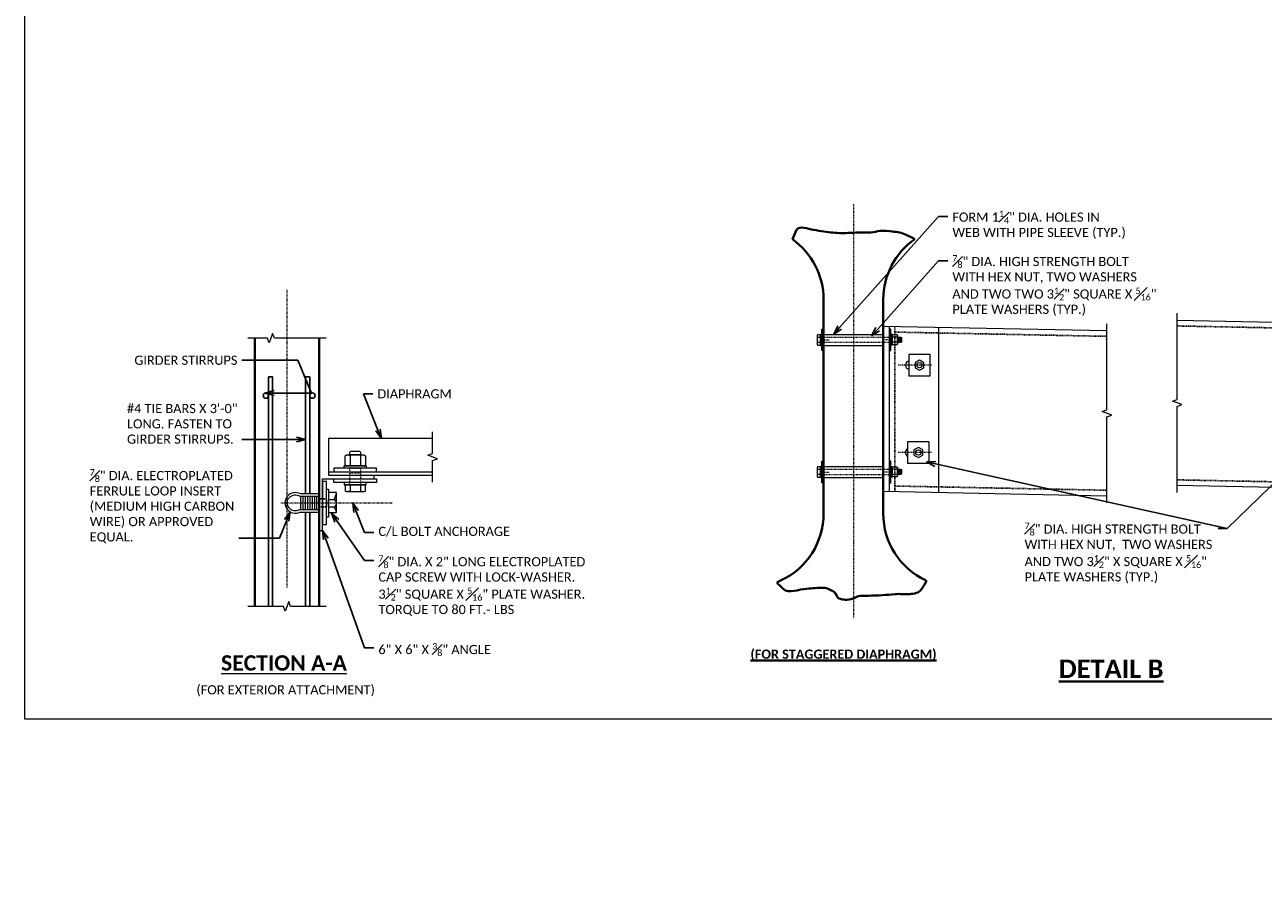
# Model space of a CAD drawing. Extents: x 23 to 640, y -31 to 246.
# Tile 1 of 5: x 23 to 225, y -31 to 108. Entities that reach past the tile are written whole.
import ezdxf
from ezdxf import colors
from ezdxf.entities.mleader import LeaderData, LeaderLine
from ezdxf.math import Vec2, Vec3

# ---------------------------------------------------------------- set-up
doc = ezdxf.new("R2010")
doc.units = 0
doc.header["$MEASUREMENT"] = 0
doc.linetypes.add('Wisdot2', pattern=[0.125, 0.0625, -0.0625])
doc.linetypes.add('Wisdot4', pattern=[0.28125, 0.125, -0.0625, 0.03125, -0.0625])
for name, color, linetype, lineweight in [('B_ANNO_BREAK', 7, 'Continuous', 18), ('B_ANNO_DIM', 7, 'Continuous', 18), ('B_ANNO_TEXT', 7, 'Continuous', 18), ('B_ANNO_TEXT_TITLE', 7, 'Continuous', 40), ('B_CNTR', 1, 'Wisdot4', 18), ('B_CNTR_GIRD', 2, 'Wisdot4', 18), ('B_CONC_GIRD', 50, 'Continuous', 40), ('B_DETAIL_HIDDEN', 7, 'Wisdot2', 25), ('B_REBAR', 5, 'Continuous', 25), ('B_STEEL', 92, 'Continuous', 18), ('B_STEEL_BOLT', 3, 'Continuous', 18), ('B_STEEL_DIAPH', 96, 'Continuous', 18)]:
    doc.layers.add(name, color=color, linetype=linetype, lineweight=lineweight)
doc.layers.add('B_ANNO_NOPLOT', color=47, linetype='Continuous', lineweight=18, plot=False)
doc.styles.add('Annotative', font='calibri.ttf', dxfattribs={"height": 0.0625})
doc.styles.get("Standard").update_dxf_attribs({"font": 'calibri.ttf'})
doc.styles.add('Subtitle', font='calibrib.ttf', dxfattribs={"height": 0.0625})
doc.styles.add('Title', font='calibrib.ttf', dxfattribs={"height": 0.125})

# ---------------------------------------------------------------- blocks, each defined once
blk = doc.blocks.new('INS_GSTDIA_BASE')
at = {"layer": 'B_ANNO_NOPLOT', "flags": 128}
blk.add_lwpolyline([(0, 252), (323.93, 252), (323.93, 238.86), (378, 238.86), (378, 40.5), (316.57, 40.5), (316.57, 0), (0, 0), (0, 252)], dxfattribs=at)
blk.add_lwpolyline([(0, 0), (0, 252), (323.93, 252), (323.93, 238.86), (378, 238.86), (378, 40.5), (316.57, 40.5), (316.57, 0)], close=True, dxfattribs=at)
at = {"layer": 'B_ANNO_TEXT', "line_spacing_factor": 0.8}
for s, insert, char_height, attachment_point, style in [('{\\L\\C256;SECTION A-A}', (32.05, 9.15, 0.84), 2.5, 4, 'Title'), ('{\\C256;(FOR EXTERIOR ATTACHMENT)}', (28.02, 5.53, 0.84), 1.5, 1, 'Annotative')]:
    blk.add_mtext(s, dxfattribs=dict(at, insert=insert, char_height=char_height, attachment_point=attachment_point, style=style))
blk = doc.blocks.new('_Open30')
at = {"color": 0, "linetype": 'ByBlock', "lineweight": -2}
for p, q in [((-1, 0.27), (0, 0)), ((0, 0), (-1, -0.27)), ((0, 0), (-1, 0))]:
    blk.add_line(p, q, dxfattribs=at)
blk = doc.blocks.new('*U16')
at = {"layer": 'B_STEEL_BOLT'}
for p, q in [((0, 0.83), (-0.72, 0.41)), ((-0.72, 0.41), (-0.72, -0.42)), ((0.72, 0.41), (0, 0.83)), ((0.72, -0.42), (0.72, 0.41)), ((-0.72, -0.42), (0, -0.83)), ((0, -0.83), (0.72, -0.42))]:
    blk.add_line(p, q, dxfattribs=at)
blk.add_circle((0, 0), 0.438, dxfattribs=at)
blk = doc.blocks.new('36WNUT')
at = {"layer": 'B_STEEL_BOLT'}
blk.add_lwpolyline([(-1.75, 1.75), (-1.75, -1.75), (1.75, -1.75), (1.75, 1.75)], close=True, dxfattribs=at)
blk.add_blockref('*U16', (0, 0))
blk = doc.blocks.new('*U23')
at = {"layer": 'B_STEEL_BOLT'}
for p, q in [((0, 0.41), (-0.52, 0.41)), ((2.38, 0.41), (1.58, 0.41)), ((0, -0.42), (-0.52, -0.42)), ((2.38, -0.42), (1.58, -0.42))]:
    blk.add_line(p, q, dxfattribs=at)
for points in [[(0, 0.83), (-0.52, 0.83), (-0.56, 0.7), (-0.56, -0.7), (-0.52, -0.83), (0, -0.83)], [(1.36, 0.89), (1.54, 0.89), (1.54, -0.89), (1.36, -0.89)], [(1.6, 0.83), (2.36, 0.83), (2.43, 0.7), (2.43, -0.7), (2.36, -0.83), (1.6, -0.83), (1.54, -0.7), (1.54, 0.7)], [(2.43, 0.44), (2.62, 0.44), (2.75, 0.38), (2.75, -0.37), (2.62, -0.44), (2.43, -0.44)]]:
    blk.add_lwpolyline(points, close=True, dxfattribs=at)
at = {"layer": 'B_STEEL_BOLT', "linetype": 'Wisdot2'}
blk.add_lwpolyline([(0, 0.44), (1.36, 0.44), (1.36, -0.44), (0, -0.44)], close=True, dxfattribs=at)
blk.add_lwpolyline([(0.94, -0.44), (0.94, 0.44)], dxfattribs=at)
at = {"layer": 'B_STEEL_BOLT'}
for centre, radius, start, end in [((4.46, 1.3), 5.05, 186.7119, 190.0351), ((1.48, 0), 2.04, 168.255, 191.745), ((6.56, 1.3), 5.05, 186.7119, 190.0351), ((3.58, 0), 2.04, 168.255, 191.745), ((-2.59, 1.3), 5.05, 349.9649, 353.2881), ((0.39, 0), 2.04, 348.255, 11.745), ((4.64, -1.32), 5.24, 170.024, 173.2282), ((6.75, -1.32), 5.24, 170.024, 173.2282), ((-2.78, -1.32), 5.24, 6.7718, 9.976)]:
    blk.add_arc(centre, radius, start, end, dxfattribs=at)
blk = doc.blocks.new('*U908')
at = {"layer": 'B_STEEL_BOLT'}
h = blk.add_hatch(dxfattribs=at)
h.set_pattern_fill('ANSI31', color=256, scale=0.75, angle=230)
h.set_pattern_definition([(275, (142.85051, 61.92135), (0.093393, 0.008171), [])])
h.paths.add_polyline_path([(142.5067, 61.4838), (143.0168, 61.4839), (143.1418, 61.5464), (143.1418, 62.2964), (143.0168, 62.3589), (142.5067, 62.3588)])
h = blk.add_hatch(dxfattribs=at)
h.set_pattern_fill('ANSI31', color=256, scale=0.75, angle=230)
h.set_pattern_definition([(275, (142.85051, 40.35935), (0.093393, 0.008171), [])])
h.paths.add_polyline_path([(142.5067, 39.9218), (143.0168, 39.9219), (143.1418, 39.9844), (143.1418, 40.7344), (143.0168, 40.7969), (142.5067, 40.7968)])
at = {"layer": 'B_ANNO_BREAK', "linetype": 'Continuous', "elevation": 0.8422, "flags": 128}
for points in [[(188.1793, 36.9865), (188.1793, 51.049), (188.9521, 51.3302), (187.4066, 51.8927), (188.1793, 52.174), (188.1793, 66.2365)], [(49.2018, 62.1931), (40.7583, 62.1931), (40.4771, 62.9658), (39.9146, 61.4203), (39.6333, 62.1931), (36.4458, 62.1931)], [(176.7157, 35.2875), (176.7157, 49.35), (177.4884, 49.6312), (175.943, 50.1937), (176.7157, 50.475), (176.7157, 64.5375)], [(66.6048, 38.6641), (66.6048, 42.2266), (67.3776, 42.5078), (65.8321, 43.0703), (66.6048, 43.3516), (66.6048, 46.9141)], [(49.2018, 18.3991), (43.3863, 18.3991), (43.1051, 19.1718), (42.5426, 17.6263), (42.2613, 18.3991), (36.4458, 18.3991)]]:
    blk.add_lwpolyline(points, dxfattribs=at)
at = {"layer": 'B_ANNO_NOPLOT', "flags": 128}
blk.add_lwpolyline([(0, 252), (323.9277, 252), (323.9277, 238.8552), (378, 238.8552), (378, 40.4996), (316.5708, 40.4996), (316.5708, 0), (0, 0), (0, 252)], dxfattribs=at)
at = {"layer": 'B_CNTR'}
for p, q in [((130.1557, 61.8925, 0.8422), (131.3777, 61.8925, 0.8422)), ((141.4197, 61.8925, 0.8422), (140.1977, 61.8925, 0.8422)), ((148.0567, 57.7685, 0.8422), (142.6147, 57.7685, 0.8422)), ((148.0567, 43.5185, 0.8422), (142.6147, 43.5185, 0.8422)), ((130.1577, 40.3305, 0.8422), (131.3797, 40.3305, 0.8422)), ((141.4217, 40.3305, 0.8422), (140.1997, 40.3305, 0.8422)), ((59.9808, 35.2641, 0.8422), (41.7474, 35.2641, 0.8422))]:
    blk.add_line(p, q, dxfattribs=at)
at = {"layer": 'B_CNTR_GIRD'}
for p, q in [((135.3187, 84.0546, 0.8422), (135.3187, 16.4729, 0.8422)), ((42.8208, 21.4861, 0.8422), (42.8208, 70.1681, 0.8422))]:
    blk.add_line(p, q, dxfattribs=at)
at = {"layer": 'B_CONC_GIRD'}
for p, q in [((37.5708, 18.3991, 0.8422), (37.5708, 62.1931, 0.8422)), ((48.0768, 62.1931, 0.8422), (48.0768, 18.3991, 0.8422))]:
    blk.add_line(p, q, dxfattribs=at)
at = {"layer": 'B_CONC_GIRD', "elevation": 0.8422}
for points in [[(122.7877, 22.3065), (123.5277, 22.6525, 0.29049946), (130.4437, 33.5285), (130.4437, 68.4925, 0.24400429), (125.3407, 78.3165)], [(145.3386, 78.3525, 0.2459554), (140.1917, 68.4925), (140.1917, 33.5285, 0.29141482), (147.1077, 22.6525), (147.2727, 22.5755)]]:
    blk.add_lwpolyline(points, format="xyb", dxfattribs=at)
at = {"layer": 'B_CONC_GIRD'}
for points, knots in [([(145.3387, 78.3525, 0.8422), (144.8597, 78.5901, 0.8422), (144.3807, 78.8278, 0.8422), (143.9017, 79.0655, 0.8422), (143.2295, 79.399, 0.8422), (142.4596, 79.4882, 0.8422), (141.7127, 79.5915, 0.8422), (141.0439, 79.6839, 0.8422), (140.3644, 79.7243, 0.8422), (139.6987, 79.6785, 0.8422), (139.1711, 79.6422, 0.8422), (138.6549, 79.4286, 0.8422), (138.1227, 79.4165, 0.8422), (137.4224, 79.4005, 0.8422), (136.7211, 79.4298, 0.8422), (136.0207, 79.4165, 0.8422), (135.1449, 79.3998, 0.8422), (134.2692, 79.3208, 0.8422), (133.3937, 79.3285, 0.8422), (132.4272, 79.3369, 0.8422), (131.4652, 79.4618, 0.8422), (130.5037, 79.5915, 0.8422), (129.9459, 79.6667, 0.8422), (129.3927, 79.7621, 0.8422), (128.8407, 79.8535, 0.8422), (128.311, 79.9412, 0.8422), (127.7892, 80.111, 0.8422), (127.2637, 80.2045, 0.8422), (126.8492, 80.2782, 0.8422), (126.2143, 80.2402, 0.8422), (126.0387, 79.8535, 0.8422), (125.806, 79.3411, 0.8422), (125.5734, 78.8288, 0.8422), (125.3407, 78.3165, 0.8422)], [0, 0, 0, 0, 0.0750912, 0.0750912, 0.0750912, 0.1804755, 0.1804755, 0.1804755, 0.27483918, 0.27483918, 0.27483918, 0.34962455, 0.34962455, 0.34962455, 0.44801962, 0.44801962, 0.44801962, 0.57105902, 0.57105902, 0.57105902, 0.70689955, 0.70689955, 0.70689955, 0.78570511, 0.78570511, 0.78570511, 0.8613312, 0.8613312, 0.8613312, 0.92098119, 0.92098119, 0.92098119, 1, 1, 1, 1]), ([(147.2727, 22.5755, 0.8422), (146.99, 22.1125, 0.8422), (146.7074, 21.6495, 0.8422), (146.4247, 21.1865, 0.8422), (146.0633, 20.5944, 0.8422), (145.1919, 20.4378, 0.8422), (144.4987, 20.3985, 0.8422), (143.7109, 20.3538, 0.8422), (142.9194, 20.4573, 0.8422), (142.1337, 20.3985, 0.8422), (141.4333, 20.3461, 0.8422), (140.7346, 20.2593, 0.8422), (140.0327, 20.2225, 0.8422), (139.2741, 20.1827, 0.8422), (138.5147, 20.1613, 0.8422), (137.7557, 20.1355, 0.8422), (137.318, 20.1206, 0.8422), (136.8794, 20.1493, 0.8422), (136.4417, 20.1355, 0.8422), (135.9706, 20.1206, 0.8422), (135.5715, 19.721, 0.8422), (135.1287, 19.6095, 0.8422), (134.4429, 19.4368, 0.8422), (133.6176, 19.3963, 0.8422), (132.9397, 19.6975, 0.8422), (132.5332, 19.8781, 0.8422), (132.537, 20.5176, 0.8422), (132.1517, 20.7485, 0.8422), (131.5983, 21.0801, 0.8422), (131.027, 21.4532, 0.8422), (130.3997, 21.4485, 0.8422), (129.4954, 21.4416, 0.8422), (128.5907, 21.3095, 0.8422), (127.6857, 21.2735, 0.8422), (126.4035, 21.2224, 0.8422), (124.7461, 20.3706, 0.8422), (123.8327, 21.2735, 0.8422), (123.4844, 21.6178, 0.8422), (123.136, 21.9621, 0.8422), (122.7877, 22.3065, 0.8422)], [0, 0, 0, 0, 0.06113008, 0.06113008, 0.06113008, 0.13929757, 0.13929757, 0.13929757, 0.22813425, 0.22813425, 0.22813425, 0.30733069, 0.30733069, 0.30733069, 0.39292423, 0.39292423, 0.39292423, 0.44228211, 0.44228211, 0.44228211, 0.49541289, 0.49541289, 0.49541289, 0.57770488, 0.57770488, 0.57770488, 0.62704773, 0.62704773, 0.62704773, 0.69791667, 0.69791667, 0.69791667, 0.80007457, 0.80007457, 0.80007457, 0.9448051, 0.9448051, 0.9448051, 1, 1, 1, 1])]:
    blk.add_open_spline(points, degree=3, knots=knots, dxfattribs=at)
at = {"layer": 'B_DETAIL_HIDDEN'}
for p, q in [((176.7077, 62.4745, 0.8422), (142.0497, 63.1695, 0.8422)), ((142.0687, 64.1055, 0.8422), (142.0687, 37.1055, 0.8422)), ((188.1793, 64.1735, 0.8422), (213.3653, 63.6705, 0.8422)), ((188.1793, 39.0495, 0.8422), (213.4033, 38.5435, 0.8422)), ((176.7237, 37.3505, 0.8422), (142.0877, 38.0425, 0.8422)), ((48.1298, 34.6341, 0.8422), (49.1988, 34.6341, 0.8422)), ((48.1658, 35.9461, 0.8422), (49.1988, 35.9461, 0.8422))]:
    blk.add_line(p, q, dxfattribs=at)
at = {"layer": 'B_REBAR'}
for p, q in [((45.8638, 33.7681, 0.8422), (45.8638, 18.3991, 0.8422)), ((46.5308, 33.7681, 0.8422), (46.5308, 18.3991, 0.8422))]:
    blk.add_line(p, q, dxfattribs=at)
at = {"layer": 'B_REBAR', "elevation": 0.8422}
for points in [[(39.8088, 18.3991), (39.8088, 55.8661), (40.4758, 55.8661), (40.4758, 18.3991)], [(45.8638, 36.7681), (45.8638, 55.8661), (46.5308, 55.8661), (46.5308, 36.7681)]]:
    blk.add_lwpolyline(points, dxfattribs=at)
at = {"layer": 'B_REBAR'}
for centre in [(39.3695, 52.8096, 0.8422), (46.9763, 52.8096, 0.8422)]:
    blk.add_circle(centre, 0.4356, dxfattribs=at)
at = {"layer": 'B_STEEL'}
for p, q in [((140.1937, 37.1425, 0.8422), (140.1937, 64.1425, 0.8422)), ((141.1317, 64.1235, 0.8422), (141.1317, 37.1235, 0.8422)), ((149.1937, 63.9625, 0.8422), (149.1937, 36.9625, 0.8422))]:
    blk.add_line(p, q, dxfattribs=at)
at = {"layer": 'B_STEEL', "elevation": 0.8422}
blk.add_lwpolyline([(48.0768, 30.7891), (48.6398, 30.7891), (48.6398, 39.2271), (57.0768, 39.2271), (57.0768, 39.7891)], dxfattribs=at)
at = {"layer": 'B_STEEL'}
for centre, start, end in [((144.5088, 57.7684, 0.8422), 97.770383, 262.229617), ((144.5088, 43.5184, 0.8422), 113.739641, 246.260359)]:
    blk.add_arc(centre, 0.7031, start, end, dxfattribs=at)
at = {"layer": 'B_STEEL_BOLT'}
for p, q in [((130.4437, 62.7895, 0.8422), (140.1937, 62.7895, 0.8422)), ((129.9542, 62.3074, 0.8422), (129.4338, 62.3074, 0.8422)), ((129.9542, 61.4775, 0.8422), (129.4338, 61.4775, 0.8422)), ((130.4437, 60.9765, 0.8422), (140.1937, 60.9765, 0.8422)), ((142.464, 62.3363, 0.8422), (141.664, 62.3363, 0.8422)), ((142.464, 61.5064, 0.8422), (141.664, 61.5064, 0.8422)), ((129.9542, 40.7454, 0.8422), (129.4338, 40.7454, 0.8422)), ((130.4457, 41.2275, 0.8422), (140.1957, 41.2275, 0.8422)), ((142.464, 40.7743, 0.8422), (141.664, 40.7743, 0.8422)), ((129.9542, 39.9155, 0.8422), (129.4338, 39.9155, 0.8422)), ((130.4457, 39.4145, 0.8422), (140.1957, 39.4145, 0.8422)), ((142.464, 39.9444, 0.8422), (141.664, 39.9444, 0.8422)), ((45.0878, 34.1431, 0.8422), (45.0878, 36.3851, 0.8422)), ((45.4628, 34.1431, 0.8422), (45.4628, 36.3851, 0.8422)), ((45.8378, 34.1431, 0.8422), (45.8378, 36.3851, 0.8422)), ((46.2128, 34.1431, 0.8422), (46.2128, 36.3851, 0.8422)), ((46.5878, 34.1431, 0.8422), (46.5878, 36.3851, 0.8422)), ((46.9628, 34.1431, 0.8422), (46.9628, 36.3851, 0.8422)), ((47.3378, 34.1431, 0.8422), (47.3378, 36.3851, 0.8422)), ((47.7128, 34.1431, 0.8422), (47.7128, 36.3851, 0.8422))]:
    blk.add_line(p, q, dxfattribs=at)
at = {"layer": 'B_STEEL_BOLT', "elevation": 0.8422}
for points in [[(129.9542, 62.7224), (129.4338, 62.7224), (129.3911, 62.5974), (129.3911, 61.1875), (129.4338, 61.0625), (129.9542, 61.0625)], [(130.1312, 62.7835), (129.9542, 62.7835), (129.9542, 61.0015), (130.1312, 61.0015)], [(130.4437, 60.1425), (130.1312, 60.1425), (130.1312, 63.6425), (130.4437, 63.6425)], [(141.1317, 60.1425), (141.4442, 60.1425), (141.4442, 63.6425), (141.1317, 63.6425)], [(141.4443, 62.8123), (141.6213, 62.8123), (141.6213, 61.0303), (141.4443, 61.0304)], [(141.6838, 62.7513), (142.4442, 62.7513), (142.5067, 62.6263), (142.5067, 61.2164), (142.4442, 61.0914), (141.6838, 61.0914), (141.6213, 61.2164), (141.6213, 62.6263)], [(142.5067, 62.3588), (143.0168, 62.3589), (143.1418, 62.2964), (143.1418, 61.5464), (143.0168, 61.4839), (142.5067, 61.4838)], [(57.4536, 40.3501), (57.4536, 40.9751), (50.4536, 40.9751), (50.4536, 40.3501)], [(129.9542, 41.1604), (129.4338, 41.1604), (129.3911, 41.0354), (129.3911, 39.6255), (129.4338, 39.5005), (129.9542, 39.5005)], [(130.1312, 41.2215), (129.9542, 41.2215), (129.9542, 39.4395), (130.1312, 39.4395)], [(130.4437, 38.5805), (130.1312, 38.5805), (130.1312, 42.0805), (130.4437, 42.0805)], [(141.1317, 38.5805), (141.4442, 38.5805), (141.4442, 42.0805), (141.1317, 42.0805)], [(141.4443, 41.2503), (141.6213, 41.2503), (141.6213, 39.4683), (141.4443, 39.4684)], [(141.6838, 41.1893), (142.4442, 41.1893), (142.5067, 41.0643), (142.5067, 39.6544), (142.4442, 39.5294), (141.6838, 39.5294), (141.6213, 39.6544), (141.6213, 41.0643)], [(142.5067, 40.7968), (143.0168, 40.7969), (143.1418, 40.7344), (143.1418, 39.9844), (143.0168, 39.9219), (142.5067, 39.9218)], [(48.6398, 31.7641), (49.2648, 31.7641), (49.2648, 38.7641), (48.6398, 38.7641)], [(57.4593, 39.2271), (57.4593, 38.6021), (50.4593, 38.6021), (50.4593, 39.2271)], [(52.1774, 38.6021), (52.1774, 38.2481), (55.7414, 38.2481), (55.7413, 38.6021)]]:
    blk.add_lwpolyline(points, close=True, dxfattribs=at)
at = {"layer": 'B_STEEL_BOLT', "linetype": 'Wisdot2', "elevation": 0.8422}
for points in [[(129.9542, 62.33), (141.4443, 62.33), (141.4443, 61.455), (129.9542, 61.455)], [(129.9542, 40.768), (141.4443, 40.768), (141.4443, 39.893), (129.9542, 39.893)]]:
    blk.add_lwpolyline(points, close=True, dxfattribs=at)
for points in [[(141.3293, 61.455), (141.3293, 62.33)], [(141.3293, 39.893), (141.3293, 40.768)]]:
    blk.add_lwpolyline(points, dxfattribs=at)
at = {"layer": 'B_STEEL_BOLT', "elevation": 0.8422}
for points in [[(48.0238, 36.7681), (44.9998, 36.7681, 1.63939368), (44.9178, 33.7681), (48.0238, 33.7681)], [(48.0238, 34.1431), (44.8271, 34.1431, -1.77807777), (44.9094, 36.3851), (48.0238, 36.3851)], [(50.8771, 33.7053, 0.19727072), (50.5402, 34.5862, 0.52839524), (50.5402, 35.8679, 0.09198562), (50.8771, 36.9728)]]:
    blk.add_lwpolyline(points, format="xyb", dxfattribs=at)
for points in [[(49.2648, 37.5533), (49.5714, 37.5533), (49.5714, 32.9749), (49.2648, 32.9749)], [(50.5402, 34.5862), (49.5727, 34.5862), (49.5727, 35.8679), (50.5402, 35.8679)]]:
    blk.add_lwpolyline(points, dxfattribs=at)
at = {"layer": 'B_STEEL_BOLT', "elevation": 0.8422, "flags": 128}
blk.add_lwpolyline([(50.8771, 33.7053), (50.8771, 36.9728), (49.5727, 36.9728), (49.5727, 33.7053), (50.8771, 33.7053)], dxfattribs=at)
at = {"layer": 'B_STEEL_BOLT'}
for centre, radius, start, end in [((134.4105, 63.1881, 0.8422), 5.054, 186.711934, 190.035121), ((131.4297, 61.8925, 0.8422), 2.0386, 168.255049, 191.744951), ((134.5958, 60.5695, 0.8422), 5.2413, 170.023961, 173.228244), ((146.6407, 63.217, 0.8422), 5.054, 186.711934, 190.035121), ((143.66, 61.9213, 0.8422), 2.0386, 168.255049, 191.744951), ((146.826, 60.5984, 0.8422), 5.2413, 170.023961, 173.228244), ((137.4873, 63.217, 0.8422), 5.054, 349.964879, 353.288066), ((140.4681, 61.9213, 0.8422), 2.0386, 348.255049, 11.744951), ((137.302, 60.5984, 0.8422), 5.2413, 6.771756, 9.976039), ((134.4105, 41.6261, 0.8422), 5.054, 186.711934, 190.035121), ((131.4297, 40.3305, 0.8422), 2.0386, 168.255049, 191.744951), ((146.6407, 41.655, 0.8422), 5.054, 186.711934, 190.035121), ((143.66, 40.3593, 0.8422), 2.0386, 168.255049, 191.744951), ((137.4873, 41.655, 0.8422), 5.054, 349.964879, 353.288066), ((140.4681, 40.3593, 0.8422), 2.0386, 348.255049, 11.744951), ((134.5958, 39.0075, 0.8422), 5.2413, 170.023961, 173.228244), ((146.826, 39.0364, 0.8422), 5.2413, 170.023961, 173.228244), ((137.302, 39.0364, 0.8422), 5.2413, 6.771756, 9.976039)]:
    blk.add_arc(centre, radius, start, end, dxfattribs=at)
at = {"layer": 'B_STEEL_DIAPH'}
for p, q in [((188.1793, 65.1115, 0.8422), (215.2593, 64.5705, 0.8422)), ((140.1937, 64.1425, 0.8422), (176.7157, 63.4125, 0.8422)), ((49.5768, 40.3501, 0.8422), (66.6048, 40.3501, 0.8422)), ((176.7157, 36.4125, 0.8422), (140.1937, 37.1425, 0.8422)), ((215.2593, 37.5705, 0.8422), (188.1793, 38.1115, 0.8422))]:
    blk.add_line(p, q, dxfattribs=at)
at = {"layer": 'B_STEEL_DIAPH', "elevation": 0.8422}
blk.add_lwpolyline([(66.6048, 45.7891), (49.5768, 45.7891), (49.5768, 39.7891), (66.6048, 39.7891)], dxfattribs=at)
at = {"layer": 'B_STEEL_BOLT'}
for p in [(146.1073, 57.7684, 0.8422), (145.9193, 43.5184, 0.8422)]:
    blk.add_blockref('36WNUT', p, dxfattribs=at)
at = {"layer": 'B_STEEL_BOLT', "xscale": 2, "yscale": 2, "zscale": 2, "rotation": 90}
blk.add_blockref('*U23', (53.9594, 38.2481, 0.8422), dxfattribs=at)
at = {"layer": 'B_ANNO_TEXT_TITLE', "line_spacing_factor": 0.8}
for s, insert, char_height, attachment_point, style in [('{\\L\\C256;(FOR STAGGERED DIAPHRAGM)}', (118.4983, 9.4953, 0.8422), 1.5, 7, 'Subtitle'), ('{\\L\\C256;DETAIL B}', (168.8535, 9.7113, 0.8422), 3, 1, 'Title')]:
    blk.add_mtext(s, dxfattribs=dict(at, insert=insert, char_height=char_height, attachment_point=attachment_point, style=style))
at = {"layer": 'B_ANNO_DIM'}
ml = blk.add_multileader_mtext('Standard', dxfattribs=at)
ml.set_content('\\A1;FORM 1{\\H0.7x;\\S1#4;}" DIA. HOLES IN\\PWEB WITH PIPE SLEEVE (TYP.)', color=256)
ml.set_leader_properties()
ml.set_arrow_properties(name='OPEN30')
ml.build(insert=Vec2(0, 0))
ml.multileader.update_dxf_attribs({"dogleg_length": 0.0625, "arrow_head_size": 1.5, "scale": 24})
ctx = ml.context
ctx.base_point, ctx.scale, ctx.char_height, ctx.arrow_head_size, ctx.landing_gap_size, ctx.plane_origin = Vec3(150.719, 82.0412, 0.8422), 24, 1.5, 1.5, 0.75, Vec3(136.1261, 62.7895, 0.8422)
notes = []
notes.append((ctx, [(0, (1, 1, 0), (149.219, 82.0412, 0.8422), (1, 0), 1.5, [(0, [(132.0463, 62.7895, 0.8422)], 0, [])])]))
ctx.mtext.insert, ctx.mtext.flow_direction = Vec3(151.469, 82.9903, 0.8422), 5
ml = blk.add_multileader_mtext('Standard', dxfattribs=at)
ml.set_content('\\A1;{\\H0.7x;\\S7#8;}" DIA. HIGH STRENGTH BOLT\\PWITH HEX NUT, TWO WASHERS\\PAND TWO TWO 3{\\H0.7x;\\S1#2;}" SQUARE X {\\H0.7x;\\S5#16;}"\\PPLATE WASHERS (TYP.)', color=256)
ml.set_leader_properties()
ml.set_arrow_properties(name='OPEN30')
ml.build(insert=Vec2(0, 0))
ml.multileader.update_dxf_attribs({"dogleg_length": 0.0625, "arrow_head_size": 1.5, "scale": 24})
ctx = ml.context
ctx.base_point, ctx.scale, ctx.char_height, ctx.arrow_head_size, ctx.landing_gap_size, ctx.plane_origin = Vec3(150.719, 74.7929, 0.8422), 24, 1.5, 1.5, 0.75, Vec3(139.2061, 62.5395, 0.8422)
notes.append((ctx, [(0, (1, 1, 0), (149.219, 74.7929, 0.8422), (1, 0), 1.5, [(0, [(138.2889, 62.5395, 0.8422)], 0, [])])]))
ctx.mtext.insert, ctx.mtext.flow_direction = Vec3(151.469, 75.7419, 0.8422), 5
ml = blk.add_multileader_mtext('Standard', dxfattribs=at)
ml.set_content('GIRDER STIRRUPS', color=256)
ml.set_leader_properties()
ml.set_arrow_properties(name='OPEN30')
ml.build(insert=Vec2(0, 0))
ml.multileader.update_dxf_attribs({"dogleg_length": 0.0625, "arrow_head_size": 1.5, "scale": 24})
ctx = ml.context
ctx.base_point, ctx.scale, ctx.char_height, ctx.arrow_head_size, ctx.landing_gap_size, ctx.plane_origin = Vec3(17.1427, 58.5667, 0.8422), 24, 1.5, 1.5, 0.75, Vec3(39.2106, 53.2152, 0.8422)
notes.append((ctx, [(0, (1, 1, 0), (36.9681, 58.5667, 0.8422), (-1, 0), 1.5, [(1, [(39.2106, 53.2152, 0.8422), (46.8087, 53.2116, 0.8422), (44.5749, 58.5667, 0.8422)], 0, [])])]))
ctx.mtext.insert, ctx.mtext.flow_direction = Vec3(17.8927, 59.3277, 0.8422), 5
ml = blk.add_multileader_mtext('Standard', dxfattribs=at)
ml.set_content('DIAPHRAGM', color=256)
ml.set_leader_properties()
ml.set_arrow_properties(name='OPEN30')
ml.build(insert=Vec2(0, 0))
ml.multileader.update_dxf_attribs({"dogleg_length": 0.0625, "arrow_head_size": 1.5, "scale": 24})
ctx = ml.context
ctx.base_point, ctx.scale, ctx.char_height, ctx.arrow_head_size, ctx.landing_gap_size, ctx.plane_origin = Vec3(56.8335, 53.0806, 0.8422), 24, 1.5, 1.5, 0.75, Vec3(58.2327, 45.7891, 0.8422)
notes.append((ctx, [(1, (1, 1, 0), (55.3335, 53.0806, 0.8422), (1, 0), 1.5, [(0, [(58.2327, 45.7891, 0.8422)], 0, [])])]))
ctx.mtext.insert, ctx.mtext.flow_direction = Vec3(57.5835, 53.841, 0.8422), 5
ml = blk.add_multileader_mtext('Standard', dxfattribs=at)
ml.set_content('#4 TIE BARS X 3\'-0"\\PLONG. FASTEN TO\\PGIRDER STIRRUPS.', color=256)
ml.set_leader_properties()
ml.set_arrow_properties(name='OPEN30')
ml.build(insert=Vec2(0, 0))
ml.multileader.update_dxf_attribs({"text_right_attachment_type": 3, "dogleg_length": 0.0625, "arrow_head_size": 1.5, "scale": 24})
ctx = ml.context
ctx.base_point, ctx.scale, ctx.char_height, ctx.arrow_head_size, ctx.landing_gap_size, ctx.plane_origin = Vec3(15.9404, 50.6845, 0.8422), 24, 1.5, 1.5, 0.75, Vec3(45.8638, 45.6395, 0.8422)
ctx.right_attachment = 3
notes.append((ctx, [(0, (1, 1, 0), (36.4522, 45.6395, 0.8422), (-1, 0), 0.9841, [(2, [(45.8638, 45.6395, 0.8422), (39.8088, 45.6395, 0.8422), (39.8088, 45.6395, 0.8422)], 0, [])])]))
ctx.mtext.insert, ctx.mtext.flow_direction = Vec3(16.6904, 51.4455, 0.8422), 5
ml = blk.add_multileader_mtext('Standard', dxfattribs=at)
ml.set_content('\\A1;{\\H0.7x;\\S7#8;}" DIA. HIGH STRENGTH BOLT\\PWITH HEX NUT,  TWO WASHERS\\PAND TWO 3{\\H0.7x;\\S1#2;}" X SQUARE X {\\H0.7x;\\S5#16;}"\\PPLATE WASHERS (TYP.)', color=256)
ml.set_leader_properties()
ml.set_arrow_properties(name='OPEN30')
ml.build(insert=Vec2(0, 0))
ml.multileader.update_dxf_attribs({"dogleg_length": 0.0625, "arrow_head_size": 1.5, "scale": 24})
ctx = ml.context
ctx.base_point, ctx.scale, ctx.char_height, ctx.arrow_head_size, ctx.landing_gap_size, ctx.plane_origin = Vec3(162.5091, 31.1157, 0.8422), 24, 1.5, 1.5, 0.75, Vec3(147.2257, 41.9685, 0.8422)
notes.append((ctx, [(1, (1, 1, 0), (196.3503, 31.1157, 0.8422), (-1, 0), 1.5, [(0, [(147.2257, 41.9685, 0.8422)], 0, []), (1, [(208.0393, 42.4945, 0.8422)], 0, [])])]))
ctx.mtext.insert, ctx.mtext.flow_direction = Vec3(163.2591, 32.0648, 0.8422), 5
ml = blk.add_multileader_mtext('Standard', dxfattribs=at)
ml.set_content('\\A1;{\\H0.7x;\\C256;\\S7#8;\\H1.42857x;" DIA. ELECTROPLATED\\PFERRULE LOOP INSERT\\P(MEDIUM HIGH CARBON\\PWIRE) OR APPROVED\\PEQUAL.}', color=256)
ml.set_leader_properties()
ml.set_arrow_properties(name='OPEN30')
ml.build(insert=Vec2(0, 0))
ml.multileader.update_dxf_attribs({"text_right_attachment_type": 3, "dogleg_length": 0.0625, "arrow_head_size": 1.5, "scale": 24})
ctx = ml.context
ctx.base_point, ctx.scale, ctx.char_height, ctx.arrow_head_size, ctx.landing_gap_size, ctx.plane_origin = Vec3(9.853, 39.9348, 0.8422), 24, 1.5, 1.5, 0.75, Vec3(43.3139, 33.8447, 0.8422)
ctx.right_attachment = 3
notes.append((ctx, [(0, (1, 1, 0), (36.469, 29.5044, 0.8422), (-1, 0), 1.5, [(0, [(43.3139, 33.8447, 0.8422), (41.6143, 29.5044, 0.8422)], 0, [])])]))
ctx.mtext.insert, ctx.mtext.flow_direction = Vec3(10.603, 40.795, 0.8422), 5
ml = blk.add_multileader_mtext('Standard', dxfattribs=at)
ml.set_content('C/L BOLT ANCHORAGE', color=256)
ml.set_leader_properties()
ml.set_arrow_properties(name='OPEN30')
ml.build(insert=Vec2(0, 0))
ml.multileader.update_dxf_attribs({"dogleg_length": 0.0625, "arrow_head_size": 1.5, "scale": 24})
ctx = ml.context
ctx.base_point, ctx.scale, ctx.char_height, ctx.arrow_head_size, ctx.landing_gap_size, ctx.plane_origin = Vec3(56.9918, 30.478, 0.8422), 24, 1.5, 1.5, 0.75, Vec3(53.5685, 35.2641, 0.8422)
notes.append((ctx, [(0, (1, 1, 0), (55.4918, 30.478, 0.8422), (1, 0), 1.5, [(0, [(53.5685, 35.2641, 0.8422)], 0, [])])]))
ctx.mtext.insert, ctx.mtext.flow_direction = Vec3(57.7418, 31.3901, 0.8422), 5
ml = blk.add_multileader_mtext('Standard', dxfattribs=at)
ml.set_content('\\A1;{\\H0.7x;\\S7#8;\\H1.42857x;" DIA. X 2" LONG ELECTROPLATED \\PCAP SCREW WITH LOCK-WASHER.  \\P3\\H0.7x;\\S1#2;\\H1.42857x;"\\H1x; SQUARE X \\H0.7x;\\S5#16;\\H1.42857x;" PLATE WASHER. \\PTORQUE TO 80 FT.- LBS}', color=256)
ml.set_leader_properties()
ml.set_arrow_properties(name='OPEN30')
ml.build(insert=Vec2(0, 0))
ml.multileader.update_dxf_attribs({"dogleg_length": 0.0625, "arrow_head_size": 1.5, "scale": 24})
ctx = ml.context
ctx.base_point, ctx.scale, ctx.char_height, ctx.arrow_head_size, ctx.landing_gap_size, ctx.plane_origin = Vec3(56.9918, 25.8791, 0.8422), 24, 1.5, 1.5, 0.75, Vec3(50.0999, 33.5912, 0.8422)
notes.append((ctx, [(0, (1, 1, 0), (55.4918, 25.8791, 0.8422), (1, 0), 1.5, [(0, [(50.0999, 33.5912, 0.8422)], 0, [])])]))
ctx.mtext.insert, ctx.mtext.flow_direction = Vec3(57.7418, 26.7393, 0.8422), 5
ml = blk.add_multileader_mtext('Standard', dxfattribs=at)
ml.set_content('\\A1;6" X 6" X {\\H0.7x;\\S3#8;}" ANGLE', color=256)
ml.set_leader_properties()
ml.set_arrow_properties(name='OPEN30')
ml.build(insert=Vec2(0, 0))
ml.multileader.update_dxf_attribs({"dogleg_length": 0.0625, "arrow_head_size": 1.5, "scale": 24})
ctx = ml.context
ctx.base_point, ctx.scale, ctx.char_height, ctx.arrow_head_size, ctx.landing_gap_size, ctx.plane_origin = Vec3(56.9902, 11.6446, 0.8422), 24, 1.5, 1.5, 0.75, Vec3(48.6398, 30.7891, 0.8422)
notes.append((ctx, [(0, (1, 1, 0), (55.4902, 11.6446, 0.8422), (1, 0), 1.5, [(0, [(48.6398, 30.7891, 0.8422)], 0, [])])]))
ctx.mtext.insert, ctx.mtext.flow_direction = Vec3(57.7402, 12.4055, 0.8422), 5
for ctx, leaders in notes:
    for number, flags, end, landing, length, lines in leaders:
        leader = LeaderData()
        leader.index, (leader.has_last_leader_line, leader.has_dogleg_vector, leader.attachment_direction) = number, flags
        leader.last_leader_point, leader.dogleg_vector, leader.dogleg_length = Vec3(end), Vec3(landing), length
        for number, points, colour, breaks in lines:
            line = LeaderLine()
            line.index, line.vertices, line.color, line.breaks = number, Vec3.list(points), colors.encode_raw_color(colour), breaks
            leader.lines.append(line)
        ctx.leaders.append(leader)

msp = doc.modelspace()

# ---------------------------------------------------------------- block references
msp.add_blockref('INS_GSTDIA_BASE', (23.26, -5.73, -0.84))

# ---------------------------------------------------------------- next in the draw order: block references
msp.add_blockref('*U908', (23.26, -5.73, -0.84))

doc.saveas('drawing.dxf')
